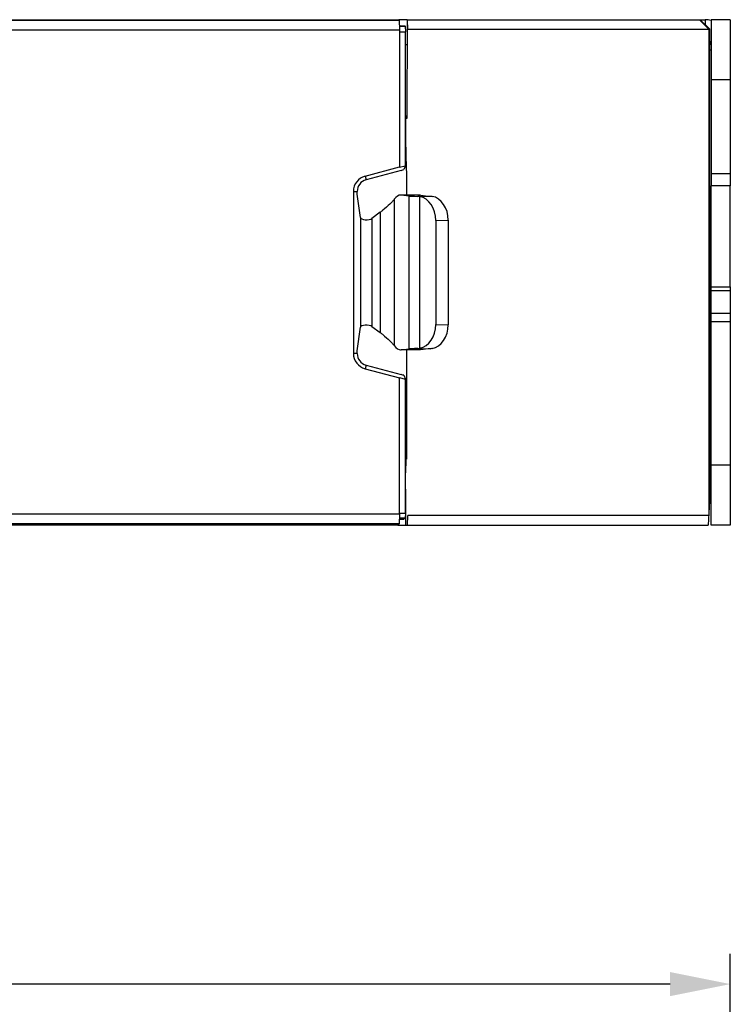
# Model space of a CAD drawing. Header units: millimetres. Extents: x 1898 to 2650, y -151 to 500.
# Tile 29 of 29: x 2490 to 2549, y 184 to 266. Entities that reach past the tile are written whole.
import ezdxf

# ---------------------------------------------------------------- set-up
doc = ezdxf.new("R2010")
doc.units = ezdxf.units.MM
doc.header["$LTSCALE"] = 23.1
doc.header["$PDMODE"] = 3
doc.header["$PDSIZE"] = 0.31
doc.layers.get('0').update_dxf_attribs({"linetype": 'CONTINUOUS'})
doc.layers.get('Defpoints').update_dxf_attribs({"linetype": 'CONTINUOUS'})
doc.styles.get("Standard").update_dxf_attribs({"font": 'arial.ttf'})
doc.dimstyles.new('DIMSTYLE_2$0', dxfattribs={"dimtxt": 2.5, "dimasz": 3, "dimexe": 0.18, "dimexo": 0.0625, "dimgap": 0.09, "dimtad": 1, "dimdec": 0, "dimdsep": 46, "dimtxsty": 'Standard', "dimblk": '_FILLED', "dimcen": 0.09, "dimadec": 0, "dimazin": 0, "dimtp": 0.01, "dimtm": 0.01, "dimtfac": 1, "dimtdec": 0, "dimtofl": 0, "dimtmove": 0, "dimatfit": 3, "dimldrblk": '_FILLED', "dimfxl": 0, "dimtolj": 1, "dimarcsym": 0})

# ---------------------------------------------------------------- blocks, each defined once
blk = doc.blocks.new('_FILLED')
at = {"color": 0, "linetype": 'ByBlock'}
blk.add_solid([(0, 0), (-1, 0.2), (-1, -0.2)], dxfattribs=at)
blk = doc.blocks.new('*D6')
at = {"color": 0, "linetype": 'Continuous', "lineweight": -2}
for p, q in [((2368.419, 115.39), (2368.419, 188.244)), ((2549.419, 169.79), (2549.419, 188.244)), ((2544.419, 185.744), (2373.419, 185.744))]:
    blk.add_line(p, q, dxfattribs=at)
at = {"layer": 'Defpoints', "color": 0, "linetype": 'Continuous'}
for p in [(2368.419, 185.744), (2549.419, 168.79), (2368.419, 114.39)]:
    blk.add_point(p, dxfattribs=at)
at = {"color": 0, "linetype": 'Continuous', "lineweight": -2, "xscale": 5, "yscale": 5, "zscale": 5, "rotation": 180}
blk.add_blockref('_FILLED', (2368.419, 185.744), dxfattribs=at)
at = {"color": 0, "linetype": 'Continuous', "lineweight": -2, "xscale": 5, "yscale": 5, "zscale": 5}
blk.add_blockref('_FILLED', (2549.419, 185.744), dxfattribs=at)
at = {"color": 0, "linetype": 'Continuous', "insert": (2458.919, 191.91), "char_height": 7.5, "attachment_point": 5}
blk.add_mtext('\\A1;181(7.13)', dxfattribs=at)

msp = doc.modelspace()

# ---------------------------------------------------------------- linework, layer by layer
for p, q in [((2430.926, 265.824), (2521.912, 265.824)), ((2430.971, 265.869), (2521.866, 265.869)), ((2522.557, 265.869), (2521.866, 265.869)), ((2521.866, 265.869), (2521.912, 265.824)), ((2521.912, 265.824), (2521.932, 265.025)), ((2521.923, 265.369), (2522.366, 265.369)), ((2521.924, 265.329), (2522.407, 265.329)), ((2522.407, 265.329), (2522.366, 265.369)), ((2522.407, 265.329), (2522.419, 264.862)), ((2522.557, 265.869), (2522.556, 257.669)), ((2522.557, 265.869), (2546.913, 265.869)), ((2522.619, 265.069), (2522.598, 265.869)), ((2522.619, 265.069), (2547.714, 265.069)), ((2547.629, 265.069), (2546.857, 265.869)), ((2546.913, 265.869), (2547.319, 265.869)), ((2546.913, 265.869), (2547.714, 265.069)), ((2547.319, 265.869), (2547.319, 265.464)), ((2547.629, 265.069), (2547.629, 224.669)), ((2547.719, 226.369), (2547.714, 265.069)), ((2549.419, 265.869), (2547.819, 265.869)), ((2547.819, 265.869), (2547.819, 252.069)), ((2549.419, 265.869), (2549.419, 252.069)), ((2430.906, 265.025), (2521.932, 265.025)), ((2521.919, 264.862), (2522.419, 264.862)), ((2521.932, 265.025), (2521.932, 253.636)), ((2522.419, 253.74), (2522.419, 264.862)), ((2522.557, 263.769), (2522.419, 263.769)), ((2547.714, 263.369), (2547.819, 263.369)), ((2549.419, 260.869), (2547.819, 260.869)), ((2522.419, 257.869), (2522.556, 257.869)), ((2522.556, 257.669), (2522.509, 257.669)), ((2522.468, 254.471), (2522.522, 252.949)), ((2519.079, 252.872), (2521.932, 253.636)), ((2521.919, 253.606), (2522.419, 253.74)), ((2521.932, 253.636), (2521.919, 253.606)), ((2522.419, 253.74), (2522.28, 253.415)), ((2519.079, 252.872), (2519.16, 252.568)), ((2522.08, 253.35), (2519.16, 252.568)), ((2522.522, 252.949), (2522.522, 251.301)), ((2549.419, 253.069), (2547.819, 253.069)), ((2549.419, 252.069), (2547.819, 252.069)), ((2547.819, 243.669), (2547.819, 252.069)), ((2549.419, 243.669), (2549.419, 252.069)), ((2518.104, 251.602), (2518.419, 251.602)), ((2518.104, 251.602), (2518.104, 238.137)), ((2518.419, 251.369), (2518.419, 251.602)), ((2518.691, 249.424), (2518.419, 251.369)), ((2522.075, 251.299), (2522.026, 251.302)), ((2523.688, 251.297), (2522.075, 251.299)), ((2522.725, 251.218), (2522.075, 251.299)), ((2522.725, 238.521), (2522.725, 251.218)), ((2523.447, 251.191), (2524.487, 251.211)), ((2523.628, 238.566), (2523.628, 251.173)), ((2523.688, 251.297), (2524.307, 251.219)), ((2521.503, 250.953), (2521.503, 238.786)), ((2520.331, 249.864), (2519.637, 249.349)), ((2520.331, 249.864), (2520.331, 239.875)), ((2518.691, 249.424), (2518.691, 240.315)), ((2519.637, 249.349), (2519.637, 240.389)), ((2524.952, 249.191), (2525.981, 249.211)), ((2524.952, 249.191), (2524.952, 240.548)), ((2525.981, 249.211), (2525.981, 240.528)), ((2547.716, 248.069), (2547.719, 248.069)), ((2547.719, 248.069), (2547.719, 233.469)), ((2547.819, 243.669), (2549.419, 243.669)), ((2547.819, 223.869), (2547.819, 243.669)), ((2547.819, 243.377), (2549.419, 243.377)), ((2549.419, 243.669), (2549.419, 223.869)), ((2547.819, 242.869), (2547.719, 242.869)), ((2547.819, 242.369), (2547.719, 242.369)), ((2549.419, 241.462), (2547.819, 241.462)), ((2524.952, 240.548), (2525.981, 240.528)), ((2549.419, 240.755), (2547.819, 240.755)), ((2518.419, 238.369), (2518.691, 240.315)), ((2519.637, 240.389), (2520.331, 239.875)), ((2547.819, 239.169), (2547.719, 239.169)), ((2547.819, 238.969), (2547.719, 238.969)), ((2518.419, 238.137), (2518.104, 238.137)), ((2518.419, 238.137), (2518.419, 238.369)), ((2522.026, 238.437), (2522.075, 238.44)), ((2522.075, 238.44), (2522.725, 238.521)), ((2523.688, 238.442), (2522.075, 238.44)), ((2522.522, 238.437), (2522.522, 229.369)), ((2523.447, 238.548), (2524.487, 238.528)), ((2524.307, 238.52), (2523.688, 238.442)), ((2519.16, 237.171), (2519.079, 236.867)), ((2519.079, 236.867), (2521.932, 236.103)), ((2519.16, 237.171), (2522.08, 236.388)), ((2521.919, 236.133), (2522.419, 235.999)), ((2521.932, 236.103), (2521.919, 236.133)), ((2521.932, 224.793), (2521.932, 236.103)), ((2522.28, 236.324), (2522.419, 235.999)), ((2522.419, 224.877), (2522.419, 235.999)), ((2547.819, 235.769), (2547.719, 235.769)), ((2547.718, 231.619), (2547.819, 231.619)), ((2522.419, 231.469), (2522.522, 231.469)), ((2547.718, 231.469), (2547.819, 231.469)), ((2522.522, 229.869), (2522.419, 229.869)), ((2522.451, 229.369), (2522.419, 228.213)), ((2522.522, 229.369), (2522.451, 229.369)), ((2547.819, 229.869), (2547.718, 229.869)), ((2549.419, 228.869), (2547.819, 228.869)), ((2522.462, 226.869), (2522.41, 226.869)), ((2522.462, 223.869), (2522.462, 226.869)), ((2547.719, 226.369), (2547.588, 223.869)), ((2521.932, 224.793), (2430.906, 224.793)), ((2521.932, 224.793), (2521.912, 223.993)), ((2521.919, 224.877), (2522.419, 224.877)), ((2521.921, 224.369), (2522.288, 224.369)), ((2521.924, 224.49), (2522.409, 224.49)), ((2522.288, 224.369), (2522.409, 224.49)), ((2522.419, 224.877), (2522.409, 224.49)), ((2522.598, 223.869), (2522.619, 224.669)), ((2547.629, 224.669), (2522.619, 224.669)), ((2521.912, 223.993), (2430.926, 223.993)), ((2521.788, 223.869), (2431.05, 223.869)), ((2521.912, 223.993), (2521.788, 223.869)), ((2521.788, 223.869), (2547.588, 223.869)), ((2549.419, 223.869), (2547.819, 223.869))]:
    msp.add_line(p, q)
for centre, radius, start, end in [((2547.319, 263.769), 2.1, 76.20462, 90), ((2547.319, 263.769), 0.5, 0, 37.66652), ((2519.419, 251.602), 1.314, 105, 180), ((2519.419, 251.602), 1, 105, 180), ((2519.419, 238.137), 1.314, 180, 255), ((2519.419, 238.137), 1, 180, 255), ((2547.319, 233.569), 0.5, 323.03257, 353.89228)]:
    msp.add_arc(centre, radius, start, end)
for centre, major_axis, ratio, start_param, end_param in [((2522.53, 257.693), (0, 4), 0.026186, -4.712389, -3.775615), ((2522.509, 258.169), (0, 0.5), 0.026186, -4.067199, -3.141593), ((2522.08, 253.361), (0.2, 0.054), 0.050613, -1.584394, -0.039778), ((2522.026, 231.302), (-0.001, 20), 0.140465, -0.000208, 0.187138), ((2525.3, 251.22), (2.6, -0.004), 0.017389, -3.00194, -2.36409), ((2523.42, 249.191), (0, 2), 0.765986, -1.570796, -0.136321), ((2525.297, 251.22), (1, -0.002), 0.017389, -3.00194, -2.515225), ((2524.449, 249.211), (0, 2), 0.765986, -1.570796, -0.134667), ((2509.62, 251.889), (12, 0), 0.374345, -0.467773, -0.425482), ((2519.191, 249.434), (0.5, 0), 0.374345, -3.089233, -0.467773), ((2523.42, 240.548), (0, 2), 0.765986, -3.005272, -1.570796), ((2524.449, 240.528), (0, 2), 0.765986, -3.006925, -1.570796), ((2519.191, 240.305), (0.5, 0), 0.374345, 0.467773, 3.089233), ((2509.62, 237.85), (12, 0), 0.374345, 0.425482, 0.467773), ((2522.026, 258.437), (0.001, 20), 0.140465, -3.328731, -3.141384), ((2525.3, 238.519), (2.6, 0.004), 0.017389, 2.36409, 3.00194), ((2525.297, 238.519), (1, 0.002), 0.017389, 2.515225, 3.00194), ((2522.08, 236.378), (0.2, -0.054), 0.050613, 0.039778, 1.584394)]:
    msp.add_ellipse(centre, major_axis=major_axis, ratio=ratio, start_param=start_param, end_param=end_param)
for points, knots in [([(2523.628, 251.173), (2523.613, 251.175), (2523.553, 251.185), (2523.492, 251.19), (2523.447, 251.191)], [0, 0, 0, 0, 0.258931, 1, 1, 1, 1]), ([(2524.487, 251.211), (2524.499, 251.211), (2524.556, 251.208), (2524.611, 251.2), (2524.654, 251.193)], [0, 0, 0, 0, 0.224107, 1, 1, 1, 1]), ([(2521.503, 250.953), (2521.456, 250.889), (2521.338, 250.753), (2521.027, 250.439), (2520.752, 250.202), (2520.55, 250.035)], [0, 0, 0, 0, 0.178726, 0.406653, 1, 1, 1, 1]), ([(2520.55, 239.704), (2520.752, 239.537), (2521.027, 239.299), (2521.338, 238.986), (2521.456, 238.849), (2521.503, 238.786)], [0, 0, 0, 0, 0.593347, 0.821274, 1, 1, 1, 1]), ([(2523.447, 238.548), (2523.461, 238.548), (2523.522, 238.551), (2523.583, 238.558), (2523.628, 238.566)], [0, 0, 0, 0, 0.241194, 1, 1, 1, 1]), ([(2524.654, 238.546), (2524.639, 238.543), (2524.584, 238.534), (2524.528, 238.529), (2524.487, 238.528)], [0, 0, 0, 0, 0.275001, 1, 1, 1, 1])]:
    msp.add_open_spline(points, degree=3, knots=knots)

# ---------------------------------------------------------------- dimensions: what is measured, and where the dimension line sits
at = {"color": 0, "linetype": 'Continuous'}
dim = msp.add_linear_dim(base=(2368.419, 185.744), p1=(2549.419, 168.79), p2=(2368.419, 114.39), text='<>(7.13)', dimstyle='DIMSTYLE_2$0', override={"dimscale": 2.5, "dimtxt": 3, "dimasz": 2, "dimexe": 1, "dimexo": 0.4, "dimgap": 0.5, "dimtad": 3, "dimdec": 2, "dimpost": ''}, dxfattribs=at)
dim.commit()
dim.dimension.update_dxf_attribs({"geometry": '*D6', "text_midpoint": (2458.919, 191.91)})

doc.saveas('drawing.dxf')
